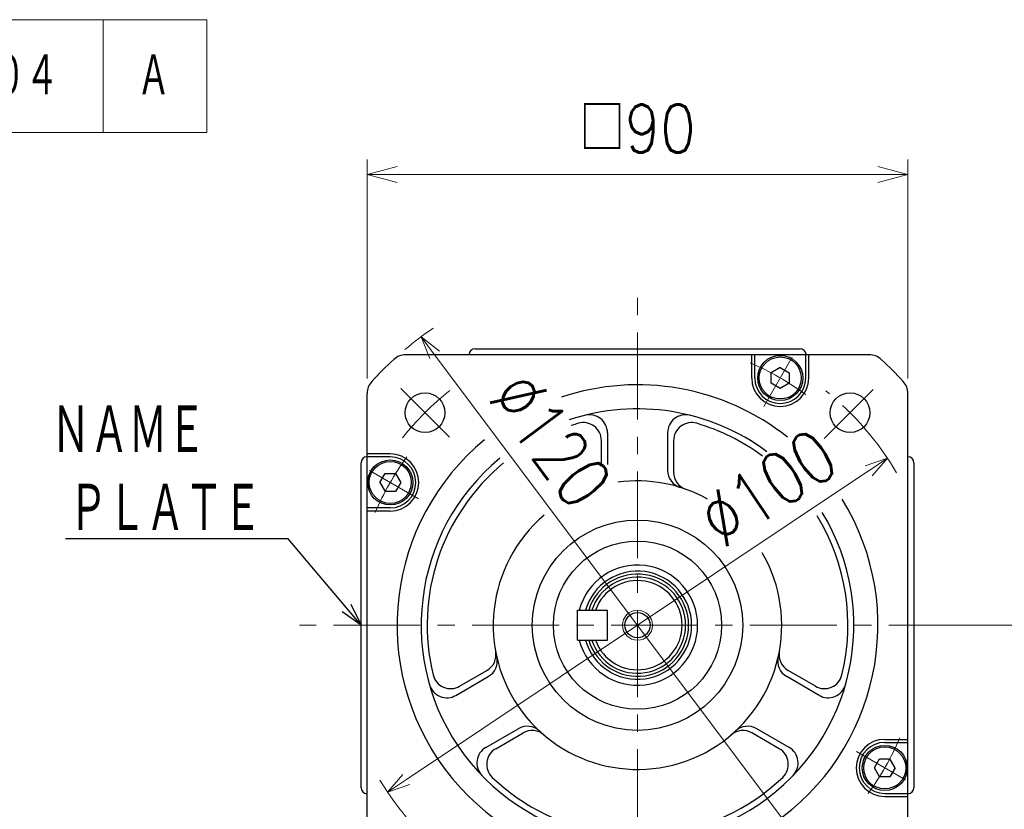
# Model space of a CAD drawing. Header units: millimetres. Extents: x 0 to 1071, y 0 to 742.
# Tile 128 of 130: x 660 to 824, y 494 to 626. Entities that reach past the tile are written whole.
import ezdxf

# ---------------------------------------------------------------- set-up
doc = ezdxf.new("R2010")
doc.units = ezdxf.units.MM
doc.header["$LTSCALE"] = 0.454724
doc.linetypes.add('CENTER', pattern=[50.8, 31.75, -6.35, 6.35, -6.35])
doc.linetypes.add('DOTSX', pattern=[6.35, 3.175, -3.175])
doc.layers.add('NoLayerName_001', color=7, linetype='Continuous')
doc.styles.get("Standard").update_dxf_attribs({"font": 'txt', "bigfont": 'extfont2'})
doc.dimstyles.get("Standard").update_dxf_attribs({"dimtxt": 2.5, "dimasz": 2.5, "dimexe": 1, "dimexo": 1, "dimtad": 1, "dimdec": 3, "dimzin": 0, "dimdsep": 46, "dimtxsty": 'Standard', "dimcen": 2.5, "dimadec": 3, "dimazin": 0, "dimtfac": 0.75, "dimtdec": 3, "dimtmove": 0, "dimatfit": 3, "dimfxl": 1, "dimarcsym": 0})

# ---------------------------------------------------------------- blocks, each defined once
blk = doc.blocks.new('_OPEN30')
at = {"color": 0, "linetype": 'ByBlock', "lineweight": -2}
for p, q in [((-1, 0.267949), (0, 0)), ((0, 0), (-1, -0.267949)), ((0, 0), (-1, 0))]:
    blk.add_line(p, q, dxfattribs=at)
blk = doc.blocks.new('*D120')
at = {"layer": 'Defpoints', "color": 0}
for p in [(726.5, 573), (798.5, 477)]:
    blk.add_point(p, dxfattribs=at)
at = {"layer": 'NoLayerName_001', "color": 0, "linetype": 'Continuous', "lineweight": 13}
blk.add_line((728.75, 570), (796.25, 480), dxfattribs=at)
at = {"layer": 'NoLayerName_001', "color": 0, "lineweight": 13, "xscale": 3.75, "yscale": 3.75, "zscale": 3.75}
for p, rotation in [((726.5, 573), 126.8698976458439), ((798.5, 477), 306.8698976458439)]:
    blk.add_blockref('_OPEN30', p, dxfattribs=dict(at, rotation=rotation))
at = {"layer": 'NoLayerName_001', "color": 0, "lineweight": 13, "insert": (748.08, 555.84), "char_height": 8.75, "attachment_point": 5, "rotation": 306.8699}
blk.add_mtext('\\W0.8000;%%c120', dxfattribs=at)
blk = doc.blocks.new('*D121')
at = {"layer": 'Defpoints', "color": 0}
for p in [(804.08, 552.77), (804.08, 552.77), (720.92, 497.23)]:
    blk.add_point(p, dxfattribs=at)
at = {"layer": 'NoLayerName_001', "color": 0, "linetype": 'Continuous', "lineweight": 13}
blk.add_line((724.04, 499.31), (800.96, 550.69), dxfattribs=at)
at = {"layer": 'NoLayerName_001', "color": 0, "lineweight": 13, "xscale": 3.75, "yscale": 3.75, "zscale": 3.75}
for p, rotation in [((804.08, 552.77), 33.73580191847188), ((720.92, 497.23), 213.7358019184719)]:
    blk.add_blockref('_OPEN30', p, dxfattribs=dict(at, rotation=rotation))
at = {"layer": 'NoLayerName_001', "color": 0, "lineweight": 13, "insert": (784.17, 547.85), "char_height": 8.75, "attachment_point": 5, "rotation": 33.7358}
blk.add_mtext('\\W0.8000;%%c100', dxfattribs=at)
blk = doc.blocks.new('DIM_0003')
at = {"color": 3, "linetype": 'Continuous', "lineweight": 13}
blk.add_line((27.75, 42), (27.75, 60.75), dxfattribs=at)
blk.add_lwpolyline([(9, 42), (65.25, 42), (65.25, 60.75), (9, 60.75)], close=True, dxfattribs=at)
for points in [[(65.25, 42), (82.5, 42), (82.5, 60.75), (65.25, 60.75)], [(1, 0), (1, 51.37), (9, 51.37)], [(2.01, 3.75), (1, 0), (0, 3.75)]]:
    blk.add_lwpolyline(points, dxfattribs=at)
at = {"color": 3, "linetype": 'Continuous', "lineweight": 13, "width": 0.666667}
for s, p in [('%%c０．０４', (31.5, 47.63)), ('Ａ', (70.88, 47.63))]:
    blk.add_text(s, height=7.5, dxfattribs=at).set_placement(p)
at = {"color": 3, "linetype": 'Continuous', "lineweight": 13, "insert": (12.38, 45.38), "char_height": 12, "attachment_point": 7}
blk.add_mtext('\\A1;\\W0.8333;{\\fgdt;\\H0.667x;\\W1.0;r}', dxfattribs=at)
blk = doc.blocks.new('*D131')
at = {"layer": 'Defpoints', "color": 0}
for p in [(807.5, 525), (831.25, 525), (783.5, 431.6)]:
    blk.add_point(p, dxfattribs=at)
at = {"layer": 'NoLayerName_001', "color": 0, "linetype": 'Continuous', "lineweight": 13}
for p, q in [((810, 525), (833.75, 525)), ((831.25, 435.35), (831.25, 521.25)), ((786, 431.6), (833.75, 431.6))]:
    blk.add_line(p, q, dxfattribs=at)
at = {"layer": 'NoLayerName_001', "color": 0, "lineweight": 13, "xscale": 3.75, "yscale": 3.75, "zscale": 3.75}
for p, rotation in [((831.25, 525), 90), ((831.25, 431.6), 270)]:
    blk.add_blockref('_OPEN30', p, dxfattribs=dict(at, rotation=rotation))
at = {"layer": 'NoLayerName_001', "color": 0, "lineweight": 13, "insert": (823.57, 478.3), "char_height": 8.75, "attachment_point": 5, "rotation": 90}
blk.add_mtext('\\W0.8000;９４', dxfattribs=at)
blk = doc.blocks.new('*D140')
at = {"layer": 'Defpoints', "color": 0}
for p in [(807.5, 600), (717.5, 563.54), (807.5, 563.54)]:
    blk.add_point(p, dxfattribs=at)
at = {"layer": 'NoLayerName_001', "color": 0, "linetype": 'Continuous', "lineweight": 13}
for p, q in [((717.5, 566.04), (717.5, 602.5)), ((807.5, 566.04), (807.5, 602.5)), ((722.5, 600), (802.5, 600))]:
    blk.add_line(p, q, dxfattribs=at)
at = {"layer": 'NoLayerName_001', "color": 0, "lineweight": 13, "xscale": 5, "yscale": 5, "zscale": 5, "rotation": 180}
blk.add_blockref('_OPEN30', (717.5, 600), dxfattribs=at)
at = {"layer": 'NoLayerName_001', "color": 0, "lineweight": 13, "xscale": 5, "yscale": 5, "zscale": 5}
blk.add_blockref('_OPEN30', (807.5, 600), dxfattribs=at)
at = {"layer": 'NoLayerName_001', "color": 0, "lineweight": 13, "insert": (762.5, 607.64), "char_height": 8, "attachment_point": 5}
blk.add_mtext('\\W0.8594;□90', dxfattribs=at)

msp = doc.modelspace()

# ---------------------------------------------------------------- linework, layer by layer
at = {"layer": 'NoLayerName_001', "color": 4, "linetype": 'CENTER', "lineweight": 13}
for p, q in [((762.5, 443.75), (762.5, 581.25)), ((788.255748, 569.610264), (783.523544, 561.413846)), ((723.132152, 564.367848), (731.225677, 556.274323)), ((801.71747, 564.21747), (793.551681, 556.051681)), ((717.889736, 550.755748), (726.086154, 546.023544)), ((818.75, 525), (706.25, 525)), ((807.110264, 499.244252), (798.913846, 503.976456))]:
    msp.add_line(p, q, dxfattribs=at)
at = {"layer": 'NoLayerName_001', "color": 7, "linetype": 'Continuous', "lineweight": 25}
for p, q in [((735.462175, 571), (789.537825, 571)), ((801.035698, 570), (723.964302, 570)), ((734.463538, 570.052181), (734.460811, 570)), ((781.5, 566.136207), (781.5, 570)), ((782, 566.136207), (782, 570)), ((790.5, 566.136207), (790.5, 570)), ((790.536462, 570.052181), (790.539189, 570)), ((791, 566.136207), (791, 570)), ((786.25, 567.868257), (784.75, 567.002232)), ((784.75, 565.270181), (784.75, 567.002232)), ((786.25, 567.868257), (787.75, 567.002232)), ((787.75, 567.002232), (787.75, 565.270181)), ((786.25, 564.404156), (784.75, 565.270181)), ((787.75, 565.270181), (786.25, 564.404156)), ((717.5, 486.464302), (717.5, 563.535698)), ((807.5, 486.464302), (807.5, 563.535698)), ((757.5, 557.015621), (757.5, 551.714189)), ((767.5, 557.015621), (767.5, 550.787594)), ((756.5, 551.714189), (756.5, 555.708305)), ((768.5, 555.708305), (768.5, 550.455844)), ((717.447819, 553.036462), (717.5, 553.039189)), ((721.363793, 553.5), (717.5, 553.5)), ((721.363793, 553), (717.5, 553)), ((807.552181, 553.036462), (807.5, 553.039189)), ((716.5, 497.962175), (716.5, 552.037825)), ((808.5, 552.037825), (808.5, 497.962175)), ((719.631743, 548.75), (720.497768, 550.25)), ((720.497768, 550.25), (722.229819, 550.25)), ((722.229819, 550.25), (723.095844, 548.75)), ((719.631743, 548.75), (720.497768, 547.25)), ((722.229819, 547.25), (720.497768, 547.25)), ((723.095844, 548.75), (722.229819, 547.25)), ((721.363793, 544.5), (717.5, 544.5)), ((721.363793, 544), (717.5, 544)), ((752.5, 527.5), (757.5, 527.5)), ((752.5, 522.5), (752.5, 527.5)), ((757.5, 522.5), (757.5, 527.5)), ((752.5, 522.5), (757.5, 522.5)), ((732.273659, 513.322316), (737.667289, 516.43633)), ((732.905828, 514.842), (737.454592, 517.46823)), ((792.726341, 513.322316), (787.332711, 516.43633)), ((792.094172, 514.842), (787.545408, 517.46823)), ((737.273659, 504.662062), (742.667289, 507.776076)), ((738.905828, 504.449695), (743.454592, 507.075926)), ((786.094172, 504.449695), (781.545408, 507.075926)), ((787.726341, 504.662062), (782.332711, 507.776076)), ((803.636207, 506), (807.5, 506)), ((803.636207, 505.5), (807.5, 505.5)), ((801.904156, 501.25), (802.770181, 502.75)), ((802.770181, 502.75), (804.502232, 502.75)), ((805.368257, 501.25), (804.502232, 502.75)), ((802.770181, 499.75), (801.904156, 501.25)), ((804.502232, 499.75), (802.770181, 499.75)), ((805.368257, 501.25), (804.502232, 499.75)), ((717.447819, 496.963538), (717.5, 496.960811)), ((803.636207, 497), (807.5, 497)), ((803.636207, 496.5), (807.5, 496.5)), ((807.552181, 496.963538), (807.5, 496.960811))]:
    msp.add_line(p, q, dxfattribs=at)
at = {"layer": 'NoLayerName_001', "color": 2, "linetype": 'DOTSX', "lineweight": 13}
msp.add_line((783.813995, 569), (783.817157, 569), dxfattribs=at)
at = {"layer": 'NoLayerName_001', "color": 7, "linetype": 'Continuous', "lineweight": 25}
for centre, radius in [((786.25, 566.136207), 3.75), ((786.25, 566.136207), 3.5), ((727.144661, 560.355339), 3.3), ((797.855339, 560.355339), 3.3), ((721.363793, 548.75), 3.75), ((721.363793, 548.75), 3.5), ((762.5, 525), 17.5), ((762.5, 525), 14), ((762.5, 525), 2.1), ((803.636207, 501.25), 3.75), ((803.636207, 501.25), 3.5)]:
    msp.add_circle(centre, radius, dxfattribs=at)
at = {"layer": 'NoLayerName_001', "color": 4, "linetype": 'Continuous', "lineweight": 13}
msp.add_circle((762.5, 525), 2.5, dxfattribs=at)
msp.add_arc((762.5, 525), 60, 124.53929233, 130.15410222, dxfattribs=at)
at = {"layer": 'NoLayerName_001', "color": 7, "linetype": 'Continuous', "lineweight": 25}
for centre, radius, start, end in [((735.462175, 570), 1, 90, 177.00890722), ((789.537825, 570), 1, 2.99109278, 90), ((762.5, 525), 60, 132.53689836, 137.46310164), ((723.964302, 567), 3, 90, 132.53689836), ((801.035698, 567), 3, 47.46310164, 90), ((762.5, 525), 60, 42.53689836, 47.46310164), ((720.5, 563.535698), 3, 137.46310164, 180), ((786.25, 566.136207), 4.75, 180, 0), ((786.25, 566.136207), 4.25, 180, 0), ((804.5, 563.535698), 3, 0, 42.53689836), ((762.5, 525), 40, 51.4013501, 108.41953462), ((762.5, 525), 36, 53.28986916, 108.41953462), ((753.5, 555.708305), 3, 0, 106.33482278), ((754.5, 557.015621), 3, 0, 104.0296654), ((770.5, 557.015621), 3, 75.9703346, 180), ((771.5, 555.708305), 3, 73.66517722, 180), ((762.5, 525), 35, 106.33482278, 108.41953462), ((762.5, 525), 35, 53.50796912, 73.66517722), ((762.5, 525), 40, 129.53037456, 31.58670629), ((717.5, 552.037825), 1, 92.99109278, 180), ((721.363793, 548.75), 4.75, 270, 90), ((721.363793, 548.75), 4.25, 270, 90), ((762.5, 525), 36, 129.53037456, 31.34778646), ((807.5, 552.037825), 1, 360, 87.00890722), ((762.5, 525), 35, 129.53037456, 193.66517722), ((770.5, 550.787594), 3, 180, 252.76471474), ((771.5, 550.455844), 3, 180, 250.52877937), ((762.5, 525), 24, 61.01541465, 97.80766719), ((762.5, 525), 24, 130.28114495, 30.15248022), ((762.5, 525), 35, 346.33482278, 31.27951619), ((762.5, 525), 10, 194.47751219, 165.52248781), ((762.5, 525), 9, 196.12762021, 163.87237979), ((762.5, 525), 8.5, 197.10463518, 162.89536482), ((762.5, 525), 8, 198.43494882, 161.79004314), ((762.5, 525), 7.42265, 199.68245502, 160.31754498), ((735.954592, 520.066307), 3, 300, 10.52877937), ((736.167289, 519.034406), 3, 300, 12.76471474), ((788.832711, 519.034406), 3, 167.23528526, 240), ((789.045408, 520.066307), 3, 169.47122063, 240), ((731.405828, 517.440076), 3, 193.66517722, 300), ((793.594172, 517.440076), 3, 240, 346.33482278), ((730.773659, 515.920393), 3, 195.9703346, 300), ((794.226341, 515.920393), 3, 240, 344.0296654), ((744.167289, 505.178), 3, 47.23528526, 120), ((780.832711, 505.178), 3, 60, 132.76471474), ((744.954592, 504.477849), 3, 49.47122063, 120), ((780.045408, 504.477849), 3, 60, 130.52877937), ((738.773659, 502.063986), 3, 120, 224.0296654), ((786.226341, 502.063986), 3, 315.9703346, 60), ((803.636207, 501.25), 4.75, 90, 270), ((803.636207, 501.25), 4.25, 90, 270), ((740.405828, 501.851619), 3, 120, 226.33482278), ((784.594172, 501.851619), 3, 313.66517722, 60), ((762.5, 525), 35, 226.33482278, 239.63003561), ((762.5, 525), 35, 239.63003561, 313.66517722), ((717.5, 497.962175), 1, 180, 267.00890722), ((807.5, 497.962175), 1, 272.99109278, 0)]:
    msp.add_arc(centre, radius, start, end, dxfattribs=at)
at = {"layer": 'NoLayerName_001', "color": 4, "linetype": 'CENTER', "lineweight": 13}
for radius, start, end in [(47.5, 53.89759669, 66.73001745), (50, 128.63104037, 141.41377981), (50, 30.4523688, 51.21312452), (47.5, 143.89759669, 156.73001745), (47.5, 323.89759669, 336.73001745), (50, 211.01415119, 231.54743307)]:
    msp.add_arc((762.5, 525), radius, start, end, dxfattribs=at)

# ---------------------------------------------------------------- block references
at = {"layer": 'NoLayerName_001', "color": 3, "linetype": 'Continuous', "lineweight": 13}
msp.add_blockref('DIM_0003', (608.366699, 565), dxfattribs=at)

# ---------------------------------------------------------------- texts
at = {"layer": 'NoLayerName_001', "color": 3, "lineweight": 13, "insert": (665, 552.999999), "char_height": 8.75, "attachment_point": 7}
msp.add_mtext('\\A1;\\W0.6667;ＮＡＭＥ', dxfattribs=at)
at = {"layer": 'NoLayerName_001', "color": 3, "linetype": 'Continuous', "lineweight": 13, "insert": (700, 539.999999), "char_height": 8.75, "attachment_point": 9, "line_spacing_factor": 0.771429}
msp.add_mtext('\\A1;\\W0.6667;ＰＬＡＴＥ', dxfattribs=at)

# ---------------------------------------------------------------- dimensions: what is measured, and where the dimension line sits
at = {"layer": 'NoLayerName_001', "color": 3, "linetype": 'Continuous', "lineweight": 13}
dim = msp.add_linear_dim(base=(807.5, 600), p1=(717.5, 563.535698), p2=(807.5, 563.535698), text='\\W0.8594;<>', dimstyle='Standard', override={"dimtxt": 8, "dimasz": 5, "dimexe": 2.5, "dimexo": 2.5, "dimgap": 2.5, "dimdec": 0, "dimzin": 8, "dimpost": '□<>', "dimblk": 'OPEN30', "dimclrd": 0, "dimclre": 0, "dimclrt": 0, "dimtp": 0, "dimtm": 0, "dimlwd": 13, "dimlwe": 13}, dxfattribs=at)
dim.commit()
dim.dimension.update_dxf_attribs({"geometry": '*D140', "text_midpoint": (762.5, 600), "dimtype": 160})
dim = msp.add_diameter_dim_2p(p1=(798.5, 477), p2=(726.5, 573), text='\\W0.8000;<>', dimstyle='Standard', override={"dimtxt": 8.75, "dimasz": 3.75, "dimexe": 2.5, "dimexo": 2.5, "dimgap": 2.5, "dimzin": 8, "dimpost": '%%c<>', "dimblk": 'OPEN30', "dimcen": 0, "dimclrd": 0, "dimclre": 0, "dimclrt": 0, "dimtp": 0, "dimtm": 0, "dimatfit": 2, "dimlwd": 13, "dimlwe": 13}, dxfattribs=at)
dim.commit()
dim.dimension.update_dxf_attribs({"geometry": '*D120', "text_midpoint": (742.508085, 551.655886), "dimtype": 163})
for base, p1, p2, angle, text, override, picture, middle, dimtype in [((804.080363, 552.768209), (720.919637, 497.231791, 497.231791), (804.080363, 552.768209), 33.73580192, '\\W0.8000;<>', {"dimtxt": 8.75, "dimasz": 3.75, "dimexe": 2.5, "dimexo": 2.5, "dimgap": 2.5, "dimdec": 5, "dimzin": 8, "dimpost": '%%c<>', "dimblk": 'OPEN30', "dimse1": 1, "dimse2": 1, "dimclrd": 0, "dimclre": 0, "dimclrt": 0, "dimtp": 0, "dimtm": 0, "dimlwd": 13, "dimlwe": 13}, '*D121', (788.034343, 542.052352), 161), ((831.25, 525), (783.5, 431.600001), (807.5, 525), 90, '\\W0.8000;９４', {"dimtxt": 8.75, "dimasz": 3.75, "dimexe": 2.5, "dimexo": 2.5, "dimgap": 2.5, "dimzin": 8, "dimblk": 'OPEN30', "dimclrd": 0, "dimclre": 0, "dimclrt": 0, "dimtp": 0, "dimtm": 0, "dimlwd": 13, "dimlwe": 13}, '*D131', (831.25, 478.3), 160)]:
    dim = msp.add_linear_dim(base=base, p1=p1, p2=p2, angle=angle, text=text, dimstyle='Standard', override=override, dxfattribs=at)
    dim.commit()
    dim.dimension.update_dxf_attribs({"geometry": picture, "text_midpoint": middle, "dimtype": dimtype})

# ---------------------------------------------------------------- leaders
at = {"layer": 'NoLayerName_001', "color": 3, "linetype": 'Continuous', "lineweight": 13, "annotation_type": 0, "has_hookline": 1, "hookline_direction": 1, "text_width": 32.644965}
msp.add_leader([(716.5, 525), (704.375, 539.374999), (700.625, 539.374999)], dimstyle='Standard', override={"dimtxt": 8.75, "dimasz": 3.75, "dimldrblk": 'OPEN30'}, dxfattribs=at)

doc.saveas('drawing.dxf')
